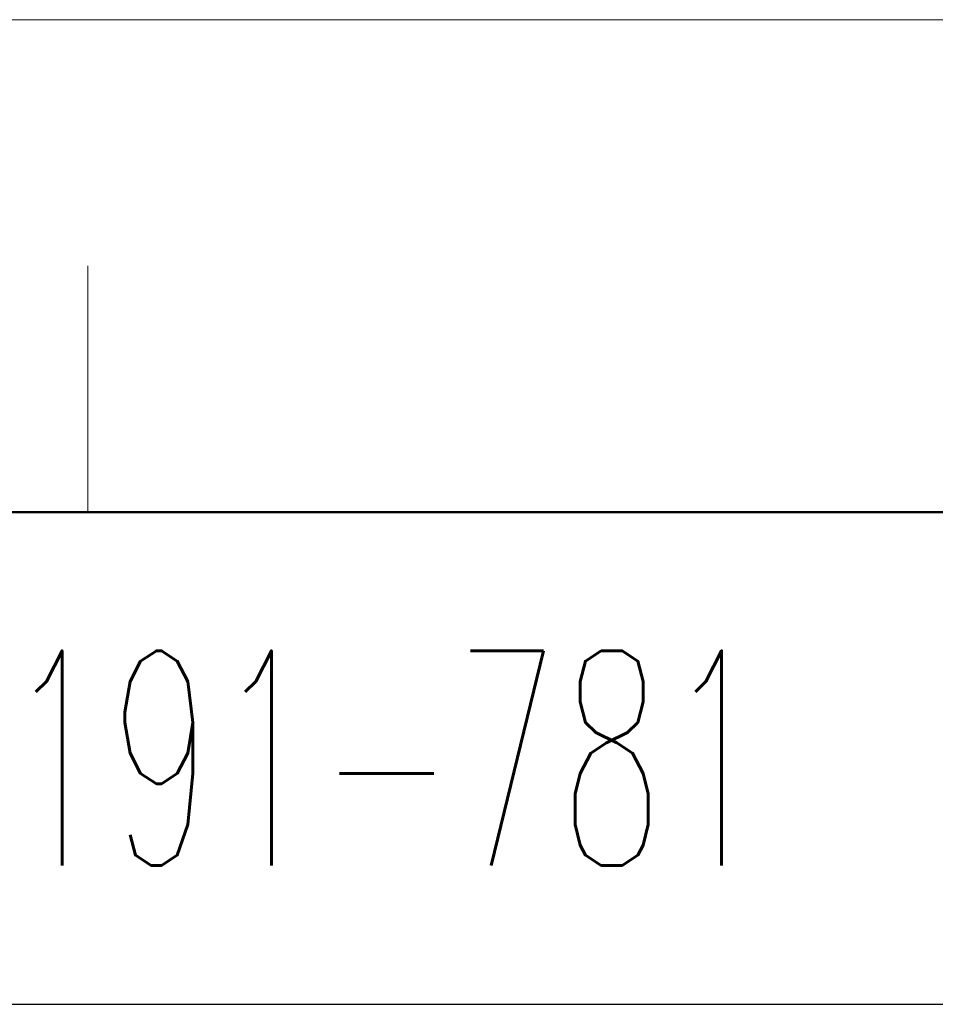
# Model space of a CAD drawing. Header units: millimetres. Extents: x 0 to 1076, y 0 to 742.
# Tile 77 of 124: x 147 to 193, y 692 to 742. Entities that reach past the tile are written whole.
import ezdxf

# ---------------------------------------------------------------- set-up
doc = ezdxf.new("R2010")
doc.units = ezdxf.units.MM
doc.header["$LTSCALE"] = 0.454724
doc.layers.add('NoLayerName_001', color=7, linetype='Continuous')
doc.styles.get("Standard").update_dxf_attribs({"font": 'txt', "bigfont": 'extfont2'})

# ---------------------------------------------------------------- blocks, each defined once
blk = doc.blocks.new('JZB_0006')
at = {"layer": 'NoLayerName_001', "color": 3, "lineweight": 13, "insert": (11.99, 2.18), "char_height": 4.36, "attachment_point": 5}
blk.add_mtext('\\A1;\\W0.5690;900-191-781', dxfattribs=at)

msp = doc.modelspace()

# ---------------------------------------------------------------- linework, layer by layer
at = {"layer": 'NoLayerName_001', "color": 7, "linetype": 'Continuous', "lineweight": 13}
msp.add_line((0, 742.5), (1050, 742.5), dxfattribs=at)
at = {"layer": 'NoLayerName_001', "color": 2, "linetype": 'Continuous', "lineweight": 13}
msp.add_line((150, 730), (150, 717.5), dxfattribs=at)
at = {"layer": 'NoLayerName_001', "color": 7, "linetype": 'Continuous', "lineweight": 50}
msp.add_line((62.5, 717.5), (1025, 717.5), dxfattribs=at)
at = {"layer": 'NoLayerName_001', "color": 7, "linetype": 'Continuous', "lineweight": 25}
msp.add_line((62.5, 692.5), (212.5, 692.5), dxfattribs=at)

# ---------------------------------------------------------------- block references
at = {"layer": 'NoLayerName_001', "xscale": 2.5, "yscale": 2.5, "zscale": 2.5}
msp.add_blockref('JZB_0006', (123.775, 699.55), dxfattribs=at)

doc.saveas('drawing.dxf')
